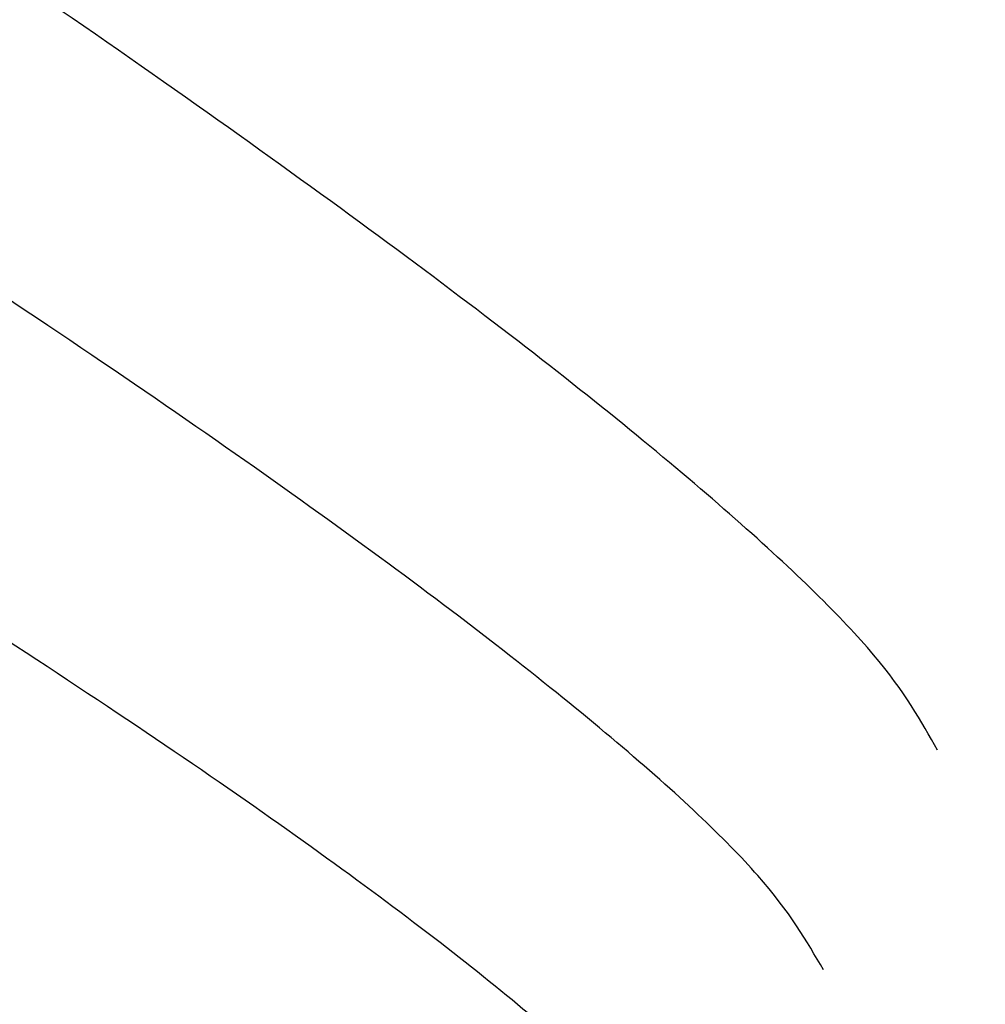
# Model space of a CAD drawing. Header units: millimetres. Extents: x -590 to 610, y -240 to 426.
# Tile 20 of 256: x 477.9 to 483.63, y -21.76 to -15.9. Entities that reach past the tile are written whole.
import ezdxf

# ---------------------------------------------------------------- set-up
doc = ezdxf.new("R2010")
doc.units = ezdxf.units.MM
doc.layers.add('mousse 2', color=7, linetype='Continuous', true_color=0x616161)

msp = doc.modelspace()

# ---------------------------------------------------------------- linework, layer by layer
at = {"layer": 'mousse 2'}
msp.add_open_spline([(539.8966, 12.1528, 167.8121), (535.2807, 12.1528, 167.8121), (526.0142, 11.108, 167.8655), (512.8504, 6.4675, 168.1031), (501.0432, -0.9726, 168.4833), (491.1633, -10.8148, 168.9855), (483.6898, -22.588, 169.5859), (479.0243, -35.7202, 170.2558), (477.9582, -44.9721, 170.7282), (477.9417, -49.5817, 170.9635)], degree=3, dxfattribs=at)
for points, weights in [([(483.3507, -20.2458, 196.4827), (481.4499, -15.2168, 254.0423), (430.306, 11.6672, 252.1624)], [1, 0.720126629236, 1]), ([(482.6732, -21.552, 196.6619), (480.6771, -16.5371, 254.1346), (428.9997, 9.1234, 252.3402)], [1, 0.720633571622, 1]), ([(481.9777, -22.975, 196.8573), (479.8775, -17.9795, 254.2355), (427.6584, 6.3493, 252.5342)], [1, 0.721186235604, 1]), ([(480.7374, -25.7667, 197.2401), (478.4334, -20.8209, 254.4341), (425.2697, 0.91, 252.9146)], [1, 0.722266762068, 1]), ([(478.6714, -31.4956, 198.0248), (475.9537, -26.7005, 254.8453), (421.2988, -10.2551, 253.6953)], [1, 0.724473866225, 1])]:
    msp.add_rational_spline(points, weights, degree=2, dxfattribs=at)

doc.saveas('drawing.dxf')
